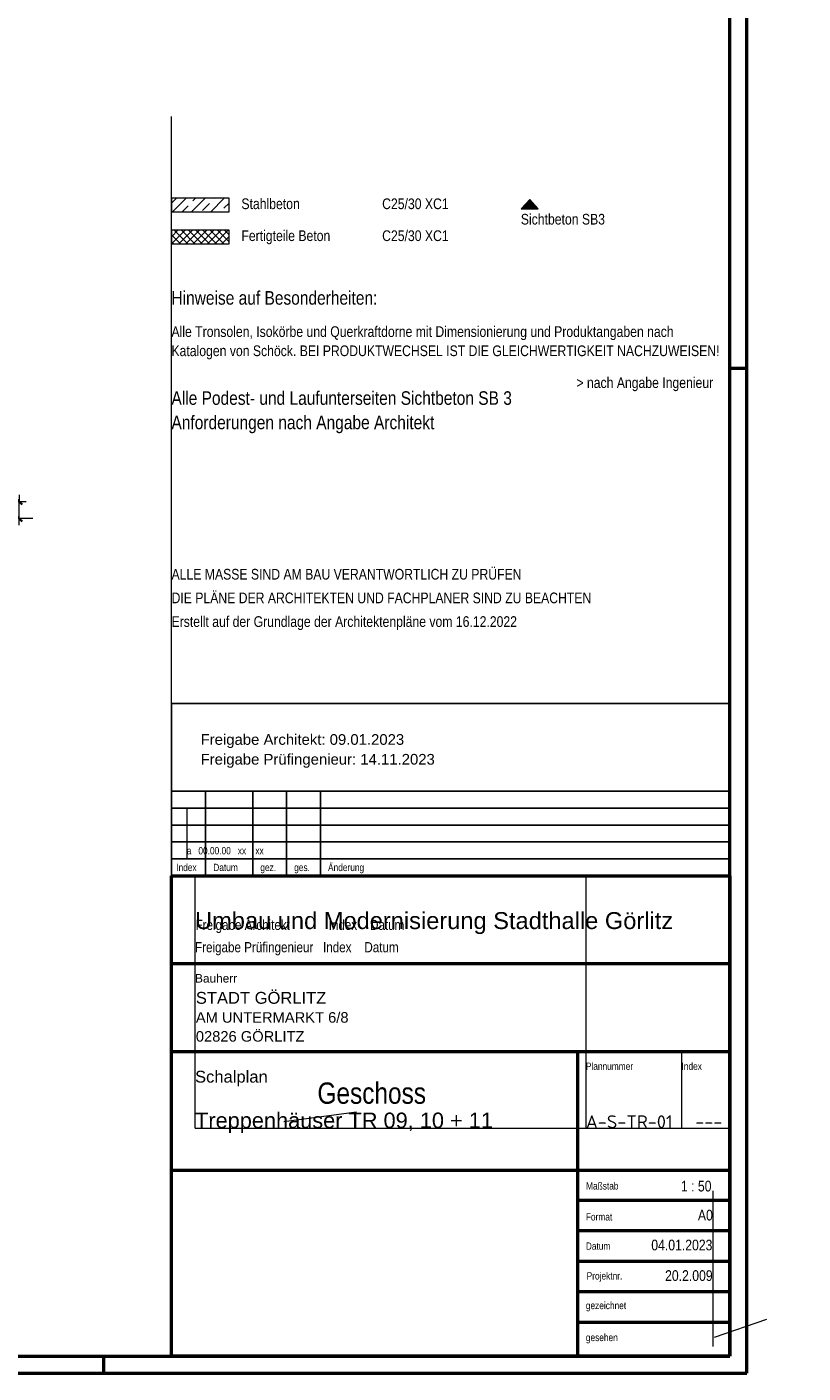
# Model space of a CAD drawing. Header units: millimetres. Extents: x 0 to 60.3, y -32.3 to 42.
# Tile 45 of 57: x 48.8 to 60.3, y 0 to 19.9. Entities that reach past the tile are written whole.
import ezdxf
from ezdxf.enums import TextEntityAlignment as Align

# ---------------------------------------------------------------- set-up
doc = ezdxf.new("R2010")
doc.units = ezdxf.units.MM
doc.layers.add('Schraffuren', color=7, linetype='Continuous', lineweight=20)
doc.styles.add('Arial', font='arial.ttf')
doc.styles.add('Arial Narrow', font='ARIALN.TTF')
doc.styles.add('isocp', font='isocp', dxfattribs={"width": 1.1})
doc.dimstyles.new('Arch_Strakon_dimstyle', dxfattribs={"dimtxt": 15.75, "dimasz": 1, "dimexe": 1.25, "dimexo": 0.0625, "dimgap": 1, "dimtad": 0, "dimdec": 4, "dimzin": 12, "dimdsep": 46, "dimtxsty": 'Arial Narrow', "dimblk": 'Arrowhead_Tick', "dimsah": 1, "dimcen": 0, "dimse1": 1, "dimse2": 1, "dimclrd": 6, "dimclrt": 2, "dimazin": 0, "dimtfac": 1, "dimtdec": 4, "dimtmove": 0, "dimatfit": 3, "dimldrblk": 'NONE', "dimfxl": 1, "dimtvp": 1, "dimtolj": 1, "dimtzin": 0, "dimlwd": 13, "dimarcsym": 2})

# ---------------------------------------------------------------- blocks, each defined once
blk = doc.blocks.new('Arrowhead_Tick')
at = {"color": 0, "linetype": 'Continuous', "lineweight": -2}
for p, q in [((0, 20), (0, -10)), ((-1, 0), (0, 0)), ((10, 0), (0, 0))]:
    blk.add_line(p, q, dxfattribs=at)
at = {"color": 2, "linetype": 'Continuous', "lineweight": 35}
blk.add_line((4.4, 4.4), (-4.4, -4.4), dxfattribs=at)
blk = doc.blocks.new('*D293')
at = {"layer": 'Defpoints', "color": 0}
for p in [(48.279, 12.882), (48.7, 12.882), (48.279, 12.632)]:
    blk.add_point(p, dxfattribs=at)
at = {"layer": 'Schraffuren', "color": 6, "linetype": 'Continuous', "lineweight": 13}
blk.add_line((48.7, 12.642), (48.7, 12.872), dxfattribs=at)
at = {"layer": 'Schraffuren', "color": 6, "lineweight": 13, "xscale": 0.01, "yscale": 0.01, "zscale": 0.01}
for p, rotation in [((48.7, 12.882), 90), ((48.7, 12.632), 270)]:
    blk.add_blockref('Arrowhead_Tick', p, dxfattribs=dict(at, rotation=rotation))
at = {"layer": 'Schraffuren', "color": 2, "lineweight": 35, "insert": (48.57, 12.757), "char_height": 0.1575, "attachment_point": 5, "rotation": 90, "style": 'Arial Narrow'}
blk.add_mtext('\\A1;25', dxfattribs=at)
blk = doc.blocks.new('_None')

msp = doc.modelspace()

# ---------------------------------------------------------------- hatches: boundary and pattern name
at = {"lineweight": 13}
h = msp.add_hatch(dxfattribs=at)
h.set_pattern_fill('bB', color=6, scale=0.01, angle=45, style=0, pattern_type=2)
h.set_pattern_definition([(45, (0, 0), (-0.14142136, 0.14142136), [0.15, -0.1]), (45, (-0.07071, 0.07071), (-0.14142136, 0.14142136), [])])
h.paths.add_polyline_path([(51.8, 17.363942), (51.8, 17.163942), (50.95, 17.163942), (50.95, 17.363942)])
at = {"lineweight": 13, "true_color": 0x80ff80}
msp.add_hatch(color=91, dxfattribs=at).paths.add_polyline_path([(56.243357, 17.348311), (56.367316, 17.209768), (56.119398, 17.209768)])
at = {"lineweight": 13}
h = msp.add_hatch(dxfattribs=at)
h.set_pattern_fill('FT', color=6, scale=0.01, angle=45, style=0, pattern_type=2)
h.set_pattern_definition([(45, (0, 0), (-0.05303301, 0.05303301), []), (135, (0, 0), (-0.05303301, -0.05303301), [])])
h.paths.add_polyline_path([(50.95, 16.691858), (51.8, 16.691858), (51.8, 16.891858), (50.95, 16.891858)])

# ---------------------------------------------------------------- linework, layer by layer
at = {"color": 4, "linetype": 'Continuous', "lineweight": 50}
for p, q in [((59.45, 0), (59.45, 42.05)), ((59.2, 0.25), (59.2, 41.8)), ((50.95, 0.25), (50.95, 7.35)), ((50.95, 7.35), (59.2, 7.35)), ((59.2, 7.35), (59.2, 1.749996)), ((59.2, 6.05), (50.95, 6.05)), ((59.2, 5), (59.2, 4.75)), ((59.2, 4.75), (50.95, 4.75)), ((56.95, 4.75), (56.95, 0.25)), ((50.95, 3), (59.2, 3)), ((59.2, 2.55), (56.95, 2.55)), ((59.2, 2.1), (56.95, 2.1)), ((59.2, 1.65), (56.95, 1.65)), ((59.2, 1.749996), (59.2, 0.25)), ((59.2, 1.2), (56.95, 1.2)), ((59.2, 0.75), (56.95, 0.75)), ((1, 0.25), (59.2, 0.25)), ((59.2, 0.25), (50.95, 0.25)), ((56.622992, 0.25), (51.973422, 0.25)), ((0, 0), (59.45, 0))]:
    msp.add_line(p, q, dxfattribs=at)
at = {"color": 3, "linetype": 'Continuous', "lineweight": 25}
for p, q in [((59.2, 8.6), (59.2, 18.931111)), ((56.243357, 17.348311), (56.119398, 17.209768)), ((56.243357, 17.348311), (56.367316, 17.209768)), ((56.119398, 17.209768), (56.367316, 17.209768)), ((50.95, 9.898099), (59.2, 9.898099)), ((50.95, 9.898099), (50.95, 8.6)), ((50.95, 7.35), (50.95, 8.6)), ((59.2, 8.6), (50.95, 8.6)), ((51.45, 7.35), (51.45, 8.6)), ((52.15, 7.35), (52.15, 8.6)), ((52.65, 7.35), (52.65, 8.6)), ((53.15, 7.35), (53.15, 8.6)), ((59.2, 7.35), (59.2, 8.6)), ((50.95, 8.35), (59.2, 8.35)), ((50.95, 8.1), (59.2, 8.1)), ((50.95, 7.85), (59.2, 7.85)), ((50.95, 7.6), (59.2, 7.6))]:
    msp.add_line(p, q, dxfattribs=at)
at = {"color": 9, "linetype": 'Continuous', "lineweight": 0}
for p, q in [((50.95, 8.4), (50.95, 18.575431)), ((51.175366, 8.35), (51.175366, 7.6)), ((51.297521, 3.619985), (51.297521, 7.35)), ((57.072953, 7.35), (57.072953, 3.619985)), ((58.4868, 4.75), (58.4868, 3.619985)), ((53.684672, 3.856308), (52.61011, 3.711655)), ((51.297521, 3.619985), (59.2, 3.619985)), ((58.951833, 2.695755), (58.951833, 0.393371)), ((59.740547, 0.791789), (58.968419, 0.525538))]:
    msp.add_line(p, q, dxfattribs=at)
at = {"color": 5, "linetype": 'Continuous', "lineweight": 18}
for p, q in [((51.8, 17.363942), (50.95, 17.363942)), ((50.95, 17.363942), (50.95, 17.163942)), ((51.8, 17.163942), (51.8, 17.363942)), ((50.95, 17.163942), (51.8, 17.163942)), ((51.8, 16.891858), (50.95, 16.891858)), ((50.95, 16.891858), (50.95, 16.691858)), ((51.8, 16.691858), (51.8, 16.891858)), ((50.95, 16.691858), (51.8, 16.691858))]:
    msp.add_line(p, q, dxfattribs=at)
at = {"color": 4, "linetype": 'Continuous', "lineweight": 50, "ltscale": 0.5}
for p, q in [((59.45, 14.85), (59.2, 14.85)), ((49.95, 0), (49.95, 0.25))]:
    msp.add_line(p, q, dxfattribs=at)

# ---------------------------------------------------------------- texts
at = {"color": 2, "lineweight": 35}
for s, height, style, p in [('Stahlbeton', 0.1575, 'Arial Narrow', (51.98246, 17.204315)), ('C25/30 XC1', 0.1575, 'Arial Narrow', (54.06263, 17.204315)), ('Sichtbeton SB3', 0.1575, 'Arial Narrow', (56.112106, 16.976434)), ('Fertigteile Beton', 0.1575, 'Arial Narrow', (51.98246, 16.732231)), ('C25/30 XC1', 0.1575, 'Arial Narrow', (54.06263, 16.732231)), ('Hinweise auf Besonderheiten:', 0.2, 'Arial Narrow', (50.948599, 15.791903)), ('Alle Tronsolen, Isokörbe und Querkraftdorne mit Dimensionierung und Produktangaben nach', 0.1575, 'Arial Narrow', (50.948599, 15.314843)), ('Katalogen von Schöck. BEI PRODUKTWECHSEL IST DIE GLEICHWERTIGKEIT NACHZUWEISEN!', 0.1575, 'Arial Narrow', (50.948599, 15.031343)), ('Alle Podest- und Laufunterseiten Sichtbeton SB 3', 0.2, 'Arial Narrow', (50.948599, 14.311343)), ('Anforderungen nach Angabe Architekt', 0.2, 'Arial Narrow', (50.948599, 13.951343)), ('ALLE MASSE SIND AM BAU VERANTWORTLICH ZU PRÜFEN', 0.1575, 'Arial Narrow', (50.95, 11.728899)), ('DIE PLÄNE DER ARCHITEKTEN UND FACHPLANER SIND ZU BEACHTEN', 0.1575, 'Arial Narrow', (50.95, 11.378899)), ('Erstellt auf der Grundlage der Architektenpläne vom 16.12.2022', 0.1575, 'Arial Narrow', (50.95, 11.028899)), ('Umbau und Modernisierung Stadthalle Görlitz', 0.25, 'Arial', (51.297521, 6.562896)), ('STADT GÖRLITZ', 0.175, 'Arial', (51.309103, 5.458769)), ('AM UNTERMARKT 6/8', 0.1555, 'Arial', (51.309103, 5.178869)), ('02826 GÖRLITZ', 0.1555, 'Arial', (51.309103, 4.898969)), ('Schalplan', 0.175, 'Arial', (51.297521, 4.293234))]:
    msp.add_text(s, height=height, dxfattribs=dict(at, style=style)).set_placement(p)
at = {"color": 9, "lineweight": 0, "style": 'Arial Narrow'}
for s, height, p in [('> nach Angabe Ingenieur', 0.1575, (56.93354, 14.560191)), ('a   00.00.00   xx    xx', 0.1075, (51.175366, 7.667317)), ('Freigabe Architekt            Index    Datum', 0.15, (51.304747, 6.55)), ('Freigabe Prüfingenieur   Index    Datum', 0.15, (51.297521, 6.219832)), ('Geschoss', 0.315, (53.106062, 3.980296))]:
    msp.add_text(s, height=height, dxfattribs=at).set_placement(p)
at = {"color": 3, "lineweight": 25}
for s, height, style, p in [('Freigabe Architekt: 09.01.2023', 0.1575, 'Arial', (51.37969, 9.286216)), ('Freigabe Prüfingenieur: 14.11.2023', 0.1575, 'Arial', (51.37969, 8.993623)), ('Index', 0.1075, 'Arial Narrow', (51.018945, 7.419913)), ('Datum', 0.1075, 'Arial Narrow', (51.566406, 7.419913)), ('gez.', 0.1075, 'Arial Narrow', (52.262225, 7.419913)), ('ges.', 0.1075, 'Arial Narrow', (52.762225, 7.419913)), ('Änderung', 0.1075, 'Arial Narrow', (53.262225, 7.419913)), ('Bauherr', 0.125, 'Arial', (51.297521, 5.772352)), ('Plannummer', 0.1075, 'Arial Narrow', (57.072954, 4.481968)), ('Index', 0.1075, 'Arial Narrow', (58.4868, 4.481968)), ('Maßstab', 0.1075, 'Arial Narrow', (57.076189, 2.713135)), ('Format', 0.1075, 'Arial Narrow', (57.072954, 2.255711)), ('Datum', 0.1075, 'Arial Narrow', (57.072954, 1.823087)), ('Projektnr.', 0.1075, 'Arial Narrow', (57.085187, 1.382927)), ('gezeichnet', 0.1075, 'Arial Narrow', (57.072954, 0.945074)), ('gesehen', 0.1075, 'Arial Narrow', (57.072954, 0.472371))]:
    msp.add_text(s, height=height, dxfattribs=dict(at, style=style)).set_placement(p)
at = {"color": 4, "lineweight": 50, "style": 'Arial'}
msp.add_text('Treppenhäuser TR 09, 10 + 11', height=0.23, dxfattribs=at).set_placement((51.297521, 3.619985))
at = {"color": 3, "lineweight": 25, "style": 'isocp', "width": 1.15}
for s, p in [('A-S-TR-01', (57.072953, 3.619985)), ('---', (58.689459, 3.619985))]:
    msp.add_text(s, height=0.19, dxfattribs=at).set_placement(p)
at = {"color": 2, "lineweight": 35, "style": 'Arial Narrow'}
for s, p in [('1 : 50', (58.930052, 2.684935)), ('A0', (58.949648, 2.256007)), ('04.01.2023', (58.943227, 1.81409)), ('20.2.009', (58.946647, 1.362305))]:
    msp.add_text(s, height=0.1575, dxfattribs=at).set_placement(p, align=Align.RIGHT)
at = {"layer": 'Schraffuren', "color": 2, "lineweight": 35, "style": 'Arial Narrow'}
msp.add_text('FT mit verzahnter Fuge und Anschlussbewehrung', height=0.1575, dxfattribs=at).set_placement((44.529285, 1.716452))

# ---------------------------------------------------------------- dimensions: what is measured, and where the dimension line sits
at = {"layer": 'Schraffuren', "lineweight": 35}
dim = msp.add_linear_dim(base=(48.7, 12.881851), p1=(48.279087, 12.631809), p2=(48.279087, 12.881851), angle=90, text='25', dimstyle='Arch_Strakon_dimstyle', override={"dimscale": 0.01, "dimtxt": 15.75, "dimasz": 1, "dimgap": 5, "dimtad": 1, "dimjust": 0, "dimtih": 0, "dimtoh": 0, "dimdec": 4, "dimdsep": 46, "dimtxsty": 'Arial Narrow', "dimclrd": 6, "dimclrt": 2, "dimtix": 1, "dimtofl": 255, "dimtmove": 0, "dimatfit": 2, "dimfxl": 0, "dimfxlon": 0, "dimtvp": 31.746032, "dimlwd": 13}, dxfattribs=at)
dim.commit()
dim.dimension.update_dxf_attribs({"geometry": '*D293', "text_midpoint": (48.7, 12.75683), "dimtype": 160})

doc.saveas('drawing.dxf')
